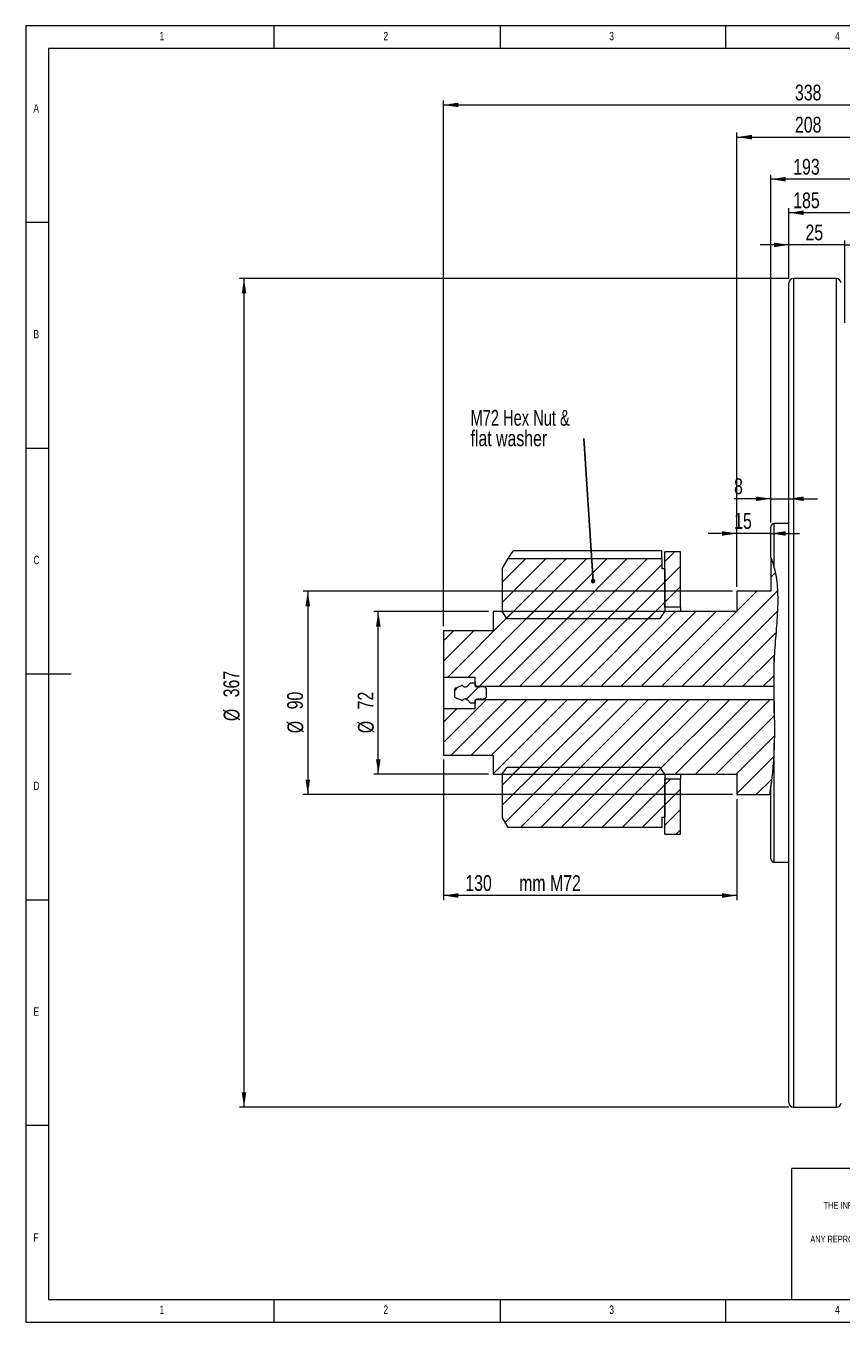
# Model space of a CAD drawing. Header units: millimetres. Extents: x 10 to 831, y 10 to 584.
# Tile 1 of 2: x 10 to 371, y 10 to 584. Entities that reach past the tile are written whole.
import ezdxf

# ---------------------------------------------------------------- set-up
doc = ezdxf.new("R2010")
doc.units = ezdxf.units.MM
doc.header["$LTSCALE"] = 2
doc.styles.add('SLDTEXTSTYLE0', font='TXT', dxfattribs={"width": 0.75})
doc.styles.add('SLDTEXTSTYLE2', font='TXT', dxfattribs={"width": 0.692308})
doc.dimstyles.new('SLDDIMSTYLE0', dxfattribs={"dimtxt": 7, "dimasz": 6.604, "dimexe": 0, "dimexo": 0.0625, "dimgap": 1.75, "dimtad": 1, "dimrnd": 1e-09, "dimzin": 12, "dimdsep": 46, "dimtxsty": 'SLDTEXTSTYLE0', "dimsah": 1, "dimcen": 0.09, "dimadec": 0, "dimazin": 3, "dimtfac": 1, "dimtofl": 0, "dimtmove": 0, "dimatfit": 3, "dimfxl": 0, "dimfrac": 2, "dimtolj": 1, "dimtzin": 12, "dimarcsym": 0})
doc.dimstyles.new('SLDDIMSTYLE1', dxfattribs={"dimtxt": 7, "dimasz": 6.604, "dimexe": 0, "dimexo": 0.0625, "dimgap": 1.75, "dimtad": 1, "dimrnd": 1e-09, "dimzin": 12, "dimdsep": 46, "dimtxsty": 'SLDTEXTSTYLE0', "dimsah": 1, "dimcen": 0.09, "dimadec": 0, "dimazin": 3, "dimtfac": 1, "dimtmove": 0, "dimatfit": 0, "dimfxl": 0, "dimfrac": 2, "dimtolj": 1, "dimtzin": 12, "dimarcsym": 0})
doc.dimstyles.new('SLDDIMSTYLE2', dxfattribs={"dimtxt": 0, "dimasz": 2.032, "dimexe": 0, "dimexo": 0.0625, "dimgap": 0, "dimtad": 0, "dimtih": 1, "dimtoh": 1, "dimdec": 0, "dimrnd": 1e-09, "dimzin": 0, "dimdsep": 46, "dimtxsty": 'Standard', "dimblk1": 'DOT', "dimblk2": 'DOT', "dimsah": 1, "dimcen": 0.09, "dimadec": 0, "dimazin": 0, "dimtfac": 2.032, "dimtdec": 0, "dimtofl": 0, "dimtmove": 0, "dimatfit": 3, "dimldrblk": 'DOT', "dimfxl": 0, "dimfrac": 2, "dimtolj": 1, "dimtzin": 0, "dimarcsym": 0})

# ---------------------------------------------------------------- blocks, each defined once
blk = doc.blocks.new('SW_NOTE_3')
at = {"color": 0, "linetype": 'Continuous', "lineweight": 0, "char_height": 3, "attachment_point": 2, "style": 'SLDTEXTSTYLE0'}
for s, insert in [('PROPRIETARY AND CONFIDENTIAL', (31.45, 3.87)), ('THE INFORMATION CONTAINED IN THIS DRAWING', (31.87, -1.13)), ('Richmond Wheel & Castor Co.', (31.62, -11.13)), ('IS THE SOLE PROPERTY OF', (31.11, -6.13)), ('ANY REPRODUCTION IN PART OR AS A WHOLE WITHOUT', (31.69, -16.13)), ('THE WRITTEN PERMISSION OF', (31.24, -21.13)), ('Richmond Wheel & Castor Co.', (31.62, -26.13)), ('IS PROHIBITED.', (31.71, -31.13))]:
    blk.add_mtext(s, dxfattribs=dict(at, insert=insert))
blk = doc.blocks.new('_D_1')
at = {"color": 7, "linetype": 'Continuous', "lineweight": 0}
for p, q in [((347.88, 472.12), (347.88, 489.02)), ((372.72, 452.45), (372.72, 489.02)), ((347.88, 487.02), (335.18, 487.02)), ((372.72, 487.02), (347.88, 487.02)), ((372.72, 487.02), (385.42, 487.02))]:
    blk.add_line(p, q, dxfattribs=at)
for points in [[(347.88, 487.02), (341.28, 488.04), (341.28, 486.01)], [(372.72, 487.02), (379.32, 486.01), (379.32, 488.04)]]:
    blk.add_solid(points, dxfattribs=at)
at = {"color": 7, "linetype": 'Continuous', "lineweight": 0, "insert": (355.23, 496.05, 0.1), "char_height": 7, "attachment_point": 1, "style": 'SLDTEXTSTYLE0'}
blk.add_mtext('25', dxfattribs=at)
blk = doc.blocks.new('_D_2')
at = {"color": 7, "linetype": 'Continuous', "lineweight": 0}
for p, q in [((339.88, 374.61), (323.61, 374.61)), ((339.88, 364.12), (339.88, 376.61)), ((339.88, 374.61), (347.88, 374.61)), ((347.88, 374.61), (360.58, 374.61))]:
    blk.add_line(p, q, dxfattribs=at)
for points in [[(339.88, 374.61), (333.28, 375.62), (333.28, 373.59)], [(347.88, 374.61), (354.48, 373.59), (354.48, 375.62)]]:
    blk.add_solid(points, dxfattribs=at)
at = {"color": 7, "linetype": 'Continuous', "lineweight": 0, "insert": (323.61, 383.63, 0.1), "char_height": 7, "attachment_point": 1, "style": 'SLDTEXTSTYLE0'}
blk.add_mtext('8', dxfattribs=at)
blk = doc.blocks.new('_D_3')
at = {"color": 7, "linetype": 'Continuous', "lineweight": 0}
for p, q in [((322.88, 333.62), (132.82, 333.62)), ((134.82, 333.62), (134.82, 243.62)), ((322.88, 243.62), (132.82, 243.62))]:
    blk.add_line(p, q, dxfattribs=at)
for points in [[(134.82, 333.62), (133.81, 327.02), (135.84, 327.02)], [(134.82, 243.62), (135.84, 250.22), (133.81, 250.22)]]:
    blk.add_solid(points, dxfattribs=at)
at = {"color": 7, "linetype": 'Continuous', "lineweight": 0, "char_height": 7, "attachment_point": 1, "rotation": 90, "style": 'SLDTEXTSTYLE0'}
for s, insert in [('90', (125.69, 281.34, 0.1)), ('%%c', (125.8, 270.78, 0.1))]:
    blk.add_mtext(s, dxfattribs=dict(at, insert=insert))
blk = doc.blocks.new('_D_4')
at = {"color": 7, "linetype": 'Continuous', "lineweight": 0}
for p, q in [((324.88, 359.24), (312.18, 359.24)), ((324.88, 335.62), (324.88, 361.24)), ((339.88, 359.24), (324.88, 359.24)), ((339.88, 350.54), (339.88, 361.24)), ((339.88, 359.24), (352.58, 359.24))]:
    blk.add_line(p, q, dxfattribs=at)
for points in [[(324.88, 359.24), (318.28, 360.26), (318.28, 358.23)], [(339.88, 359.24), (346.48, 358.23), (346.48, 360.26)]]:
    blk.add_solid(points, dxfattribs=at)
at = {"color": 7, "linetype": 'Continuous', "lineweight": 0, "insert": (323.63, 368.27, 0.1), "char_height": 7, "attachment_point": 1, "style": 'SLDTEXTSTYLE0'}
blk.add_mtext('15', dxfattribs=at)
blk = doc.blocks.new('_D_5')
at = {"color": 7, "linetype": 'Continuous', "lineweight": 0}
for p, q in [((194.88, 259.12), (194.88, 196.9)), ((324.88, 241.62), (324.88, 196.9)), ((324.88, 198.9), (194.88, 198.9))]:
    blk.add_line(p, q, dxfattribs=at)
for points in [[(194.88, 198.9), (201.48, 197.88), (201.48, 199.92)], [(324.88, 198.9), (318.28, 199.92), (318.28, 197.88)]]:
    blk.add_solid(points, dxfattribs=at)
at = {"color": 7, "linetype": 'Continuous', "lineweight": 0, "char_height": 7, "attachment_point": 1, "style": 'SLDTEXTSTYLE0'}
for s, insert in [('130', (204.59, 207.92, 0.1)), ('mm M72', (228.42, 207.92, 0.1))]:
    blk.add_mtext(s, dxfattribs=dict(at, insert=insert))
blk = doc.blocks.new('_D_6')
at = {"color": 7, "linetype": 'Continuous', "lineweight": 0}
for p, q in [((214.88, 324.62), (164.04, 324.62)), ((166.04, 252.62), (166.04, 324.62)), ((214.88, 252.62), (164.04, 252.62))]:
    blk.add_line(p, q, dxfattribs=at)
for points in [[(166.04, 324.62), (165.03, 318.02), (167.06, 318.02)], [(166.04, 252.62), (167.06, 259.22), (165.03, 259.22)]]:
    blk.add_solid(points, dxfattribs=at)
at = {"color": 7, "linetype": 'Continuous', "lineweight": 0, "char_height": 7, "attachment_point": 1, "rotation": 90, "style": 'SLDTEXTSTYLE0'}
for s, insert in [('72', (156.91, 281.34, 0.1)), ('%%c', (157.02, 270.78, 0.1))]:
    blk.add_mtext(s, dxfattribs=dict(at, insert=insert))
blk = doc.blocks.new('_D_8')
at = {"color": 7, "linetype": 'Continuous', "lineweight": 0}
for p, q in [((347.88, 472.12), (104.59, 472.12)), ((106.59, 105.12), (106.59, 472.12)), ((347.88, 105.12), (104.59, 105.12))]:
    blk.add_line(p, q, dxfattribs=at)
for points in [[(106.59, 472.12), (105.57, 465.52), (107.6, 465.52)], [(106.59, 105.12), (107.6, 111.72), (105.57, 111.72)]]:
    blk.add_solid(points, dxfattribs=at)
at = {"color": 7, "linetype": 'Continuous', "lineweight": 0, "char_height": 7, "attachment_point": 1, "rotation": 90, "style": 'SLDTEXTSTYLE0'}
for s, insert in [('367', (97.46, 286.68, 0.1)), ('%%c', (97.56, 276.13, 0.1))]:
    blk.add_mtext(s, dxfattribs=dict(at, insert=insert))
blk = doc.blocks.new('_D_9')
at = {"color": 7, "linetype": 'Continuous', "lineweight": 0}
for p, q in [((347.88, 472.12), (347.88, 503.26)), ((532.88, 501.26), (347.88, 501.26)), ((532.88, 448.62), (532.88, 503.26))]:
    blk.add_line(p, q, dxfattribs=at)
for points in [[(347.88, 501.26), (354.48, 500.24), (354.48, 502.28)], [(532.88, 501.26), (526.28, 502.28), (526.28, 500.24)]]:
    blk.add_solid(points, dxfattribs=at)
at = {"color": 7, "linetype": 'Continuous', "lineweight": 0, "insert": (349.8, 510.28, 0.1), "char_height": 7, "attachment_point": 1, "style": 'SLDTEXTSTYLE0'}
blk.add_mtext('185', dxfattribs=at)
blk = doc.blocks.new('_D_10')
at = {"color": 7, "linetype": 'Continuous', "lineweight": 0}
for p, q in [((339.88, 364.12), (339.88, 518.12)), ((532.88, 448.62), (532.88, 518.12)), ((532.88, 516.12), (339.88, 516.12))]:
    blk.add_line(p, q, dxfattribs=at)
for points in [[(339.88, 516.12), (346.48, 515.1), (346.48, 517.14)], [(532.88, 516.12), (526.28, 517.14), (526.28, 515.1)]]:
    blk.add_solid(points, dxfattribs=at)
at = {"color": 7, "linetype": 'Continuous', "lineweight": 0, "insert": (349.8, 525.14, 0.1), "char_height": 7, "attachment_point": 1, "style": 'SLDTEXTSTYLE0'}
blk.add_mtext('193', dxfattribs=at)
blk = doc.blocks.new('_D_11')
at = {"color": 7, "linetype": 'Continuous', "lineweight": 0}
for p, q in [((324.88, 335.62), (324.88, 536.75)), ((324.88, 534.75), (532.88, 534.75)), ((532.88, 448.62), (532.88, 536.75))]:
    blk.add_line(p, q, dxfattribs=at)
for points in [[(324.88, 534.75), (331.48, 533.74), (331.48, 535.77)], [(532.88, 534.75), (526.28, 535.77), (526.28, 533.74)]]:
    blk.add_solid(points, dxfattribs=at)
at = {"color": 7, "linetype": 'Continuous', "lineweight": 0, "insert": (350.57, 543.78, 0.1), "char_height": 7, "attachment_point": 1, "style": 'SLDTEXTSTYLE0'}
blk.add_mtext('208', dxfattribs=at)
blk = doc.blocks.new('_D_12')
at = {"color": 7, "linetype": 'Continuous', "lineweight": 0}
for p, q in [((194.88, 318.12), (194.88, 550.99)), ((194.88, 548.99), (532.88, 548.99)), ((532.88, 448.62), (532.88, 550.99))]:
    blk.add_line(p, q, dxfattribs=at)
for points in [[(194.88, 548.99), (201.48, 547.98), (201.48, 550.01)], [(532.88, 548.99), (526.28, 550.01), (526.28, 547.98)]]:
    blk.add_solid(points, dxfattribs=at)
at = {"color": 7, "linetype": 'Continuous', "lineweight": 0, "insert": (350.57, 558.01, 0.1), "char_height": 7, "attachment_point": 1, "style": 'SLDTEXTSTYLE0'}
blk.add_mtext('338', dxfattribs=at)
blk = doc.blocks.new('SW_NOTE_4')
at = {"color": 0, "linetype": 'Continuous', "lineweight": 0, "char_height": 7, "attachment_point": 1}
for s, insert, style in [('M72 Hex Nut &', (-50.18, 12.62), 'SLDTEXTSTYLE2'), ('flat washer', (-50.18, 3.56), 'SLDTEXTSTYLE0')]:
    blk.add_mtext(s, dxfattribs=dict(at, insert=insert, style=style))
blk = doc.blocks.new('_DOT')
at = {"color": 0, "linetype": 'ByBlock', "lineweight": -2}
blk.add_line((-0.5, 0), (-1, 0), dxfattribs=at)
at = {"color": 0, "linetype": 'ByBlock', "const_width": 0.5}
blk.add_lwpolyline([(-0.25, 0, 1), (0.25, 0, 1)], format="xyb", close=True, dxfattribs=at)

msp = doc.modelspace()

# ---------------------------------------------------------------- hatches: boundary and pattern name
at = {"linetype": 'Continuous', "lineweight": 0}
h = msp.add_hatch(dxfattribs=at)
h.set_pattern_fill('ANSI31', scale=2, style=0)
h.paths.add_polyline_path([(299.88, 351.121), (292.88, 351.121), (292.88, 326.621), (299.88, 326.621)], flags=0)
h = msp.add_hatch(dxfattribs=at)
h.set_pattern_fill('ANSI31', scale=2, style=0)
edge = h.paths.add_edge_path(flags=0)
edge.add_line((339.88, 348.541), (339.88, 333.621))
edge.add_line((339.88, 333.621), (324.88, 333.621))
edge.add_line((324.88, 333.621), (324.88, 324.621))
edge.add_line((324.88, 324.621), (216.88, 324.621))
edge.add_line((216.88, 324.621), (216.88, 316.121))
edge.add_line((216.88, 316.121), (194.88, 316.121))
edge.add_line((194.88, 316.121), (194.88, 295.621))
edge.add_line((194.88, 295.621), (208.88, 295.621))
edge.add_line((208.88, 295.621), (208.88, 291.621))
edge.add_line((208.88, 291.621), (341.164, 291.621))
edge.add_spline(control_points=[(341.164, 291.621), (341.123, 295.868), (341.27, 314.785), (345.167, 335.55), (339.88, 348.541)], knot_values=[0.5189679, 0.5189679, 0.5189679, 0.5189679, 0.5342702, 0.5866916, 0.5866916, 0.5866916, 0.5866916], weights=[1, 1, 1, 1, 1], degree=3, periodic=0)
h = msp.add_hatch(dxfattribs=at)
h.set_pattern_fill('ANSI31', scale=2, style=0)
h.paths.add_polyline_path([(220.88, 343.621), (220.88, 324.621), (222.981, 321.621), (290.754, 321.621), (292.855, 324.621), (292.88, 324.621), (292.88, 343.621), (291.68, 343.621), (291.68, 348.167), (223.505, 348.167)], flags=0)
h = msp.add_hatch(dxfattribs=at)
h.set_pattern_fill('ANSI31', scale=2, style=0)
edge = h.paths.add_edge_path(flags=0)
edge.add_line((212.755, 286.081), (212.995, 285.735))
edge.add_line((212.995, 285.735), (213.88, 286.621))
edge.add_line((213.88, 286.621), (213.88, 290.621))
edge.add_line((213.88, 290.621), (213.216, 291.285))
edge.add_line((213.216, 291.285), (213.13, 291.161))
edge.add_line((213.13, 291.161), (212.847, 291.621))
edge.add_line((212.847, 291.621), (212.7, 291.621))
edge.add_line((212.7, 291.621), (212.38, 291.161))
edge.add_line((212.38, 291.161), (212.097, 291.621))
edge.add_line((212.097, 291.621), (211.95, 291.621))
edge.add_line((211.95, 291.621), (211.63, 291.161))
edge.add_line((211.63, 291.161), (211.347, 291.621))
edge.add_line((211.347, 291.621), (211.2, 291.621))
edge.add_line((211.2, 291.621), (210.88, 291.161))
edge.add_line((210.88, 291.161), (210.597, 291.621))
edge.add_line((210.597, 291.621), (210.45, 291.621))
edge.add_line((210.45, 291.621), (210.13, 291.161))
edge.add_line((210.13, 291.161), (209.847, 291.621))
edge.add_line((209.847, 291.621), (209.7, 291.621))
edge.add_line((209.7, 291.621), (209.38, 291.161))
edge.add_line((209.38, 291.161), (209.097, 291.621))
edge.add_line((209.097, 291.621), (208.88, 291.621))
edge.add_line((208.88, 291.621), (208.88, 293.105))
edge.add_line((208.88, 293.105), (206.867, 293.105))
edge.add_line((206.867, 293.105), (205.608, 291.621))
edge.add_arc((204.604, 292.921), 1.642, 250.599474, 307.661242, ccw=False)
edge.add_arc((204.391, 292.315), 1, 221.846679, 250.599474, ccw=False)
edge.add_arc((203.084, 291.145), 0.754, 41.846679, 105.683057)
edge.add_line((202.88, 291.871), (200.188, 290.749))
edge.add_arc((200.38, 290.287), 0.5, 112.619865, 180)
edge.add_line((199.88, 290.287), (199.88, 286.954))
edge.add_arc((200.38, 286.954), 0.5, 180, 247.380135)
edge.add_line((200.188, 286.492), (202.88, 285.371))
edge.add_arc((203.084, 286.097), 0.754, 254.316943, 318.153321)
edge.add_arc((204.391, 284.926), 1, 109.400526, 138.153321, ccw=False)
edge.add_arc((204.604, 284.32), 1.642, 52.338758, 109.400526, ccw=False)
edge.add_line((205.608, 285.621), (206.867, 284.136))
edge.add_line((206.867, 284.136), (208.88, 284.136))
edge.add_line((208.88, 284.136), (208.88, 285.621))
edge.add_line((208.88, 285.621), (209.472, 285.621))
edge.add_line((209.472, 285.621), (209.755, 286.081))
edge.add_line((209.755, 286.081), (210.075, 285.621))
edge.add_line((210.075, 285.621), (210.222, 285.621))
edge.add_line((210.222, 285.621), (210.505, 286.081))
edge.add_line((210.505, 286.081), (210.825, 285.621))
edge.add_line((210.825, 285.621), (210.972, 285.621))
edge.add_line((210.972, 285.621), (211.255, 286.081))
edge.add_line((211.255, 286.081), (211.575, 285.621))
edge.add_line((211.575, 285.621), (211.722, 285.621))
edge.add_line((211.722, 285.621), (212.005, 286.081))
edge.add_line((212.005, 286.081), (212.325, 285.621))
edge.add_line((212.325, 285.621), (212.472, 285.621))
edge.add_line((212.472, 285.621), (212.755, 286.081))
h = msp.add_hatch(dxfattribs=at)
h.set_pattern_fill('ANSI31', scale=2, style=0)
edge = h.paths.add_edge_path(flags=0)
edge.add_line((324.88, 243.621), (339.298, 243.621))
edge.add_spline(control_points=[(339.298, 243.621), (340.539, 251.24), (341.749, 265.802), (341.387, 279.296), (341.259, 285.621)], knot_values=[0.4631044, 0.4631044, 0.4631044, 0.4631044, 0.4889072, 0.5117496, 0.5117496, 0.5117496, 0.5117496], weights=[1, 1, 1, 1, 1], degree=3, periodic=0)
edge.add_line((341.259, 285.621), (208.88, 285.621))
edge.add_line((208.88, 285.621), (208.88, 281.621))
edge.add_line((208.88, 281.621), (194.88, 281.621))
edge.add_line((194.88, 281.621), (194.88, 261.121))
edge.add_line((194.88, 261.121), (216.88, 261.121))
edge.add_line((216.88, 261.121), (216.88, 252.621))
edge.add_line((216.88, 252.621), (324.88, 252.621))
edge.add_line((324.88, 252.621), (324.88, 243.621))
h = msp.add_hatch(dxfattribs=at)
h.set_pattern_fill('ANSI31', scale=2, style=0)
h.paths.add_polyline_path([(223.505, 229.074), (291.68, 229.074), (291.68, 233.621), (292.88, 233.621), (292.88, 252.621), (292.855, 252.621), (290.754, 255.621), (222.981, 255.621), (220.88, 252.621), (220.88, 233.621)], flags=0)
h = msp.add_hatch(dxfattribs=at)
h.set_pattern_fill('ANSI31', scale=2, style=0)
h.paths.add_polyline_path([(292.88, 226.121), (299.88, 226.121), (299.88, 250.621), (292.88, 250.621)], flags=0)

# ---------------------------------------------------------------- linework, layer by layer
at = {"color": 7, "linetype": 'Continuous', "lineweight": 0}
for p, q in [((830, 584), (10, 584)), ((10, 584), (10, 10)), ((120, 574), (120, 584)), ((220, 584), (220, 574)), ((320, 574), (320, 584)), ((820, 574), (20, 574)), ((20, 574), (20, 20)), ((20, 497), (10, 497)), ((10, 397), (20, 397)), ((10, 297), (30, 297)), ((10, 197), (20, 197)), ((20, 97), (10, 97)), ((564.8, 78), (349.18, 78)), ((349.18, 20), (349.18, 78)), ((20, 20), (455.6, 20)), ((120, 10), (120, 20)), ((220, 20), (220, 10)), ((320, 10), (320, 20)), ((10, 10), (830, 10))]:
    msp.add_line(p, q, dxfattribs=at)
at = {"color": 7, "linetype": 'Continuous', "lineweight": 15}
for p, q in [((368.992, 472.121), (349.88, 472.121)), ((347.88, 288.621), (347.88, 470.121)), ((339.88, 348.541), (339.88, 362.121)), ((347.88, 363.621), (341.38, 363.621)), ((291.68, 351.591), (225.793, 351.591)), ((291.68, 348.167), (291.68, 351.591)), ((292.88, 326.621), (292.88, 351.121)), ((299.88, 351.121), (292.88, 351.121)), ((299.88, 326.621), (299.88, 351.121)), ((220.88, 343.621), (223.505, 348.167)), ((223.505, 348.167), (291.68, 348.167)), ((291.68, 348.167), (291.68, 343.621)), ((339.88, 348.541), (339.88, 333.621)), ((220.88, 343.621), (220.88, 324.621)), ((292.88, 343.621), (291.68, 343.621)), ((292.88, 343.621), (292.88, 324.621)), ((339.88, 333.621), (324.88, 333.621)), ((324.88, 333.621), (324.88, 324.621)), ((324.88, 324.621), (216.88, 324.621)), ((216.88, 324.621), (216.88, 316.121)), ((222.981, 321.621), (220.88, 324.621)), ((222.981, 321.621), (290.754, 321.621)), ((292.855, 324.621), (290.754, 321.621)), ((292.88, 324.621), (292.855, 324.621)), ((299.88, 326.621), (292.88, 326.621)), ((299.88, 326.621), (299.88, 324.621)), ((194.88, 316.121), (194.88, 295.621)), ((216.88, 316.121), (194.88, 316.121)), ((341.38, 279.628), (341.38, 304.511)), ((194.88, 295.621), (194.88, 281.621)), ((194.88, 295.621), (208.88, 295.621)), ((205.608, 291.621), (206.867, 293.105)), ((206.867, 293.105), (208.88, 293.105)), ((208.88, 291.621), (208.88, 295.621)), ((208.88, 293.105), (208.88, 291.621)), ((199.88, 286.954), (199.88, 290.287)), ((200.188, 290.749), (202.88, 291.871)), ((208.88, 291.621), (209.097, 291.621)), ((208.88, 291.621), (341.164, 291.621)), ((209.097, 291.621), (209.38, 291.161)), ((209.7, 291.621), (209.097, 291.621)), ((209.38, 291.161), (209.7, 291.621)), ((209.7, 291.621), (209.847, 291.621)), ((210.45, 291.621), (210.597, 291.621)), ((211.2, 291.621), (211.347, 291.621)), ((211.95, 291.621), (212.097, 291.621)), ((212.7, 291.621), (212.847, 291.621)), ((213.13, 291.161), (213.216, 291.285)), ((213.216, 291.285), (213.88, 290.621)), ((213.88, 290.621), (213.88, 286.621)), ((347.88, 107.121), (347.88, 288.621)), ((194.88, 281.621), (194.88, 261.121)), ((208.88, 281.621), (194.88, 281.621)), ((202.88, 285.371), (200.188, 286.492)), ((206.867, 284.136), (205.608, 285.621)), ((208.88, 284.136), (206.867, 284.136)), ((209.472, 285.621), (208.88, 285.621)), ((208.88, 285.621), (208.88, 284.136)), ((341.259, 285.621), (208.88, 285.621)), ((208.88, 281.621), (208.88, 285.621)), ((210.222, 285.621), (210.075, 285.621)), ((210.972, 285.621), (210.825, 285.621)), ((211.722, 285.621), (211.575, 285.621)), ((212.472, 285.621), (212.325, 285.621)), ((213.88, 286.621), (212.995, 285.735)), ((194.88, 261.121), (216.88, 261.121)), ((216.88, 261.121), (216.88, 252.621)), ((216.88, 252.621), (324.88, 252.621)), ((220.88, 252.621), (222.981, 255.621)), ((220.88, 252.621), (220.88, 233.621)), ((290.754, 255.621), (222.981, 255.621)), ((290.754, 255.621), (292.855, 252.621)), ((292.855, 252.621), (292.88, 252.621)), ((292.88, 252.621), (292.88, 233.621)), ((299.88, 252.621), (299.88, 250.621)), ((324.88, 252.621), (324.88, 243.621)), ((292.88, 250.621), (299.88, 250.621)), ((292.88, 226.121), (292.88, 250.621)), ((299.88, 226.121), (299.88, 250.621)), ((339.88, 215.121), (339.88, 247.516)), ((324.88, 243.621), (339.298, 243.621)), ((339.298, 243.621), (339.88, 243.621)), ((223.505, 229.074), (220.88, 233.621)), ((291.68, 233.621), (292.88, 233.621)), ((291.68, 233.621), (291.68, 229.074)), ((291.68, 229.074), (223.505, 229.074)), ((292.88, 226.121), (299.88, 226.121)), ((341.38, 213.621), (347.88, 213.621)), ((349.88, 105.121), (368.992, 105.121))]:
    msp.add_line(p, q, dxfattribs=at)
at = {"color": 8, "linetype": 'Continuous', "lineweight": 15}
for p, q in [((349.88, 472.121), (349.88, 288.621)), ((368.992, 105.121), (368.992, 472.121)), ((341.38, 343.984), (341.38, 363.621)), ((349.88, 288.621), (349.88, 105.121)), ((341.38, 213.621), (341.38, 266.388))]:
    msp.add_line(p, q, dxfattribs=at)
at = {"color": 7, "linetype": 'Continuous', "lineweight": 15, "flags": 128}
for points in [[(209.847, 291.621), (209.938, 291.474), (210.034, 291.317), (210.13, 291.161)], [(210.13, 291.161), (210.232, 291.307), (210.341, 291.464), (210.45, 291.621)], [(210.597, 291.621), (210.688, 291.474), (210.784, 291.317), (210.88, 291.161)], [(210.88, 291.161), (210.982, 291.307), (211.091, 291.464), (211.2, 291.621)], [(211.347, 291.621), (211.438, 291.474), (211.534, 291.317), (211.63, 291.161)], [(211.63, 291.161), (211.732, 291.307), (211.841, 291.464), (211.95, 291.621)], [(212.097, 291.621), (212.188, 291.474), (212.284, 291.317), (212.38, 291.161)], [(212.38, 291.161), (212.482, 291.307), (212.591, 291.464), (212.7, 291.621)], [(212.847, 291.621), (212.938, 291.474), (213.034, 291.317), (213.13, 291.161)], [(209.755, 286.081), (209.665, 285.933), (209.569, 285.777), (209.472, 285.621)], [(210.075, 285.621), (209.973, 285.767), (209.864, 285.924), (209.755, 286.081)], [(210.505, 286.081), (210.415, 285.933), (210.319, 285.777), (210.222, 285.621)], [(210.825, 285.621), (210.723, 285.767), (210.614, 285.924), (210.505, 286.081)], [(211.255, 286.081), (211.165, 285.933), (211.069, 285.777), (210.972, 285.621)], [(211.575, 285.621), (211.473, 285.767), (211.364, 285.924), (211.255, 286.081)], [(212.005, 286.081), (211.915, 285.933), (211.819, 285.777), (211.722, 285.621)], [(212.325, 285.621), (212.223, 285.767), (212.114, 285.924), (212.005, 286.081)], [(212.755, 286.081), (212.665, 285.933), (212.569, 285.777), (212.472, 285.621)], [(212.995, 285.735), (212.973, 285.767), (212.864, 285.924), (212.755, 286.081)]]:
    msp.add_lwpolyline(points, dxfattribs=at)
at = {"color": 7, "linetype": 'Continuous', "lineweight": 15}
for centre, radius, start, end in [((349.88, 470.121), 2, 90, 180), ((368.992, 470.121), 2, 5, 90), ((341.38, 362.121), 1.5, 90, 180), ((200.38, 290.287), 0.5, 112.619865, 180), ((203.084, 291.145), 0.754, 41.846679, 105.683057), ((204.391, 292.315), 1, 221.846679, 250.599474), ((204.604, 292.921), 1.642, 250.599474, 307.661242), ((200.38, 286.954), 0.5, 180, 247.380135), ((203.084, 286.097), 0.754, 254.316943, 318.153321), ((204.391, 284.926), 1, 109.400526, 138.153321), ((204.604, 284.32), 1.642, 52.338758, 109.400526), ((341.38, 215.121), 1.5, 180, 270), ((349.88, 107.121), 2, 180, 270), ((368.992, 107.121), 2, 270, 355)]:
    msp.add_arc(centre, radius, start, end, dxfattribs=at)
msp.add_open_spline([(225.793, 351.591), (224.937, 350.455), (224.167, 349.314), (223.505, 348.167)], degree=3, dxfattribs=at)
for points, knots in [([(339.88, 348.541), (339.88, 348.541), (339.892, 348.512), (339.924, 348.433), (339.945, 348.381), (340.015, 348.207), (340.071, 348.065), (340.251, 347.595), (340.388, 347.224), (340.671, 346.404), (340.816, 345.959), (341.103, 345.012), (341.244, 344.511), (341.38, 343.984)], [0, 0, 0, 0, 0.0625, 0.0625, 0.125, 0.125, 0.25, 0.25, 0.5, 0.5, 0.75, 0.75, 1, 1, 1, 1]), ([(341.38, 343.984), (342.053, 341.386), (342.492, 338.591), (342.841, 334.105), (342.907, 332.561), (342.938, 330.17), (342.937, 329.361), (342.915, 327.717), (342.894, 326.881), (342.744, 322.66), (342.482, 319.179), (342.046, 313.802), (341.893, 311.983), (341.61, 308.29), (341.478, 306.415), (341.38, 304.511)], [0, 0, 0, 0, 0.25, 0.25, 0.375, 0.375, 0.4375, 0.4375, 0.5, 0.5, 0.75, 0.75, 0.875, 0.875, 1, 1, 1, 1]), ([(341.38, 304.511), (341.276, 302.472), (341.211, 300.41), (341.144, 296.277), (341.142, 294.203), (341.177, 290.038), (341.213, 287.947), (341.296, 283.781), (341.343, 281.702), (341.38, 279.628)], [0, 0, 0, 0, 0.25, 0.25, 0.5, 0.5, 0.75, 0.75, 1, 1, 1, 1]), ([(341.38, 279.628), (341.421, 277.379), (341.451, 275.151), (341.46, 270.737), (341.439, 268.552), (341.38, 266.388)], [0, 0, 0, 0, 0.5, 0.5, 1, 1, 1, 1]), ([(341.38, 266.388), (341.333, 264.627), (341.262, 262.886), (341.075, 259.48), (340.96, 257.812), (340.758, 255.373), (340.686, 254.571), (340.533, 252.992), (340.452, 252.214), (340.284, 250.702), (340.196, 249.964), (340.065, 248.918), (340.022, 248.579), (339.96, 248.104), (339.939, 247.952), (339.912, 247.746), (339.903, 247.681), (339.892, 247.598), (339.888, 247.572), (339.883, 247.532), (339.88, 247.516), (339.88, 247.516)], [0, 0, 0, 0, 0.25, 0.25, 0.5, 0.5, 0.625, 0.625, 0.75, 0.75, 0.875, 0.875, 0.9375, 0.9375, 0.96875, 0.96875, 0.984375, 0.984375, 0.9921875, 0.9921875, 1, 1, 1, 1]), ([(339.88, 247.516), (339.705, 246.228), (339.558, 245.264), (339.405, 244.285), (339.366, 244.038), (339.326, 243.788), (339.315, 243.725), (339.302, 243.642), (339.298, 243.621), (339.298, 243.621)], [0, 0, 0, 0, 0.5, 0.5, 0.75, 0.75, 0.875, 0.875, 1, 1, 1, 1])]:
    msp.add_open_spline(points, degree=3, knots=knots, dxfattribs=at)

# ---------------------------------------------------------------- block references
at = {"color": 7, "linetype": 'Continuous', "lineweight": 0}
for name, p in [('SW_NOTE_4', (257.073, 401.329)), ('SW_NOTE_3', (371.273, 64.372))]:
    msp.add_blockref(name, p, dxfattribs=at)

# ---------------------------------------------------------------- texts
at = {"color": 7, "linetype": 'Continuous', "lineweight": 0, "char_height": 3.704, "attachment_point": 1, "style": 'SLDTEXTSTYLE0'}
for s, insert in [('1', (69.167, 581.336)), ('2', (168.333, 581.336)), ('3', (268.333, 581.336)), ('4', (368.333, 581.336)), ('A', (13.333, 549.336)), ('B', (13.333, 449.336)), ('C', (13.333, 349.336)), ('D', (13.333, 249.336)), ('E', (13.333, 149.336)), ('F', (13.333, 49.336)), ('1', (69.167, 17.336)), ('2', (168.333, 17.336)), ('3', (268.333, 17.336)), ('4', (368.333, 17.336))]:
    msp.add_mtext(s, dxfattribs=dict(at, insert=insert))

# ---------------------------------------------------------------- dimensions: what is measured, and where the dimension line sits
at = {"color": 7, "linetype": 'Continuous', "lineweight": 0}
for base, p1, p2, dimstyle, picture, middle in [((532.88, 548.991), (194.88, 316.121), (532.88, 446.621), 'SLDDIMSTYLE0', '_D_12', (361.173, 548.991)), ((532.88, 534.752), (324.88, 333.621), (532.88, 446.621), 'SLDDIMSTYLE0', '_D_11', (361.173, 534.752)), ((339.88, 516.121), (532.88, 446.621), (339.88, 362.121), 'SLDDIMSTYLE0', '_D_10', (360.403, 516.121)), ((347.88, 501.261), (532.88, 446.621), (347.88, 470.121), 'SLDDIMSTYLE0', '_D_9', (360.403, 501.261)), ((347.88, 374.607), (339.88, 362.121), (347.88, 470.121), 'SLDDIMSTYLE1', '_D_2', (329.037, 374.607)), ((324.88, 359.243), (339.88, 348.541), (324.88, 333.621), 'SLDDIMSTYLE1', '_D_4', (331.641, 359.243))]:
    dim = msp.add_linear_dim(base=base, p1=p1, p2=p2, dimstyle=dimstyle, dxfattribs=at)
    dim.commit()
    dim.dimension.update_dxf_attribs({"geometry": picture, "text_midpoint": middle, "dimtype": 160})
for base, p1, p2, text, dimstyle, picture, middle in [((347.88, 487.022), (372.721, 450.446), (347.88, 470.121), '25', 'SLDDIMSTYLE1', '_D_1', (360.403, 487.022)), ((194.88, 198.899), (324.88, 243.621), (194.88, 261.121), '<> mm M72 ', 'SLDDIMSTYLE0', '_D_5', (237.285, 198.899))]:
    dim = msp.add_linear_dim(base=base, p1=p1, p2=p2, text=text, dimstyle=dimstyle, dxfattribs=at)
    dim.commit()
    dim.dimension.update_dxf_attribs({"geometry": picture, "text_midpoint": middle, "dimtype": 160})
for base, p1, p2, picture, middle in [((106.588, 472.121), (349.88, 105.121), (349.88, 472.121), '_D_8', (106.588, 292.008)), ((134.825, 243.621), (324.88, 333.621), (324.88, 243.621), '_D_3', (134.825, 284.077)), ((166.044, 324.621), (216.88, 252.621), (216.88, 324.621), '_D_6', (166.044, 284.077))]:
    dim = msp.add_linear_dim(base=base, p1=p1, p2=p2, angle=90, text='%%c<>', dimstyle='SLDDIMSTYLE0', dxfattribs=at)
    dim.commit()
    dim.dimension.update_dxf_attribs({"geometry": picture, "text_midpoint": middle, "dimtype": 160})

# ---------------------------------------------------------------- leaders
msp.add_leader([(261.182, 338.14), (257.073, 401.329)], dimstyle='SLDDIMSTYLE2', dxfattribs=at)

doc.saveas('drawing.dxf')
